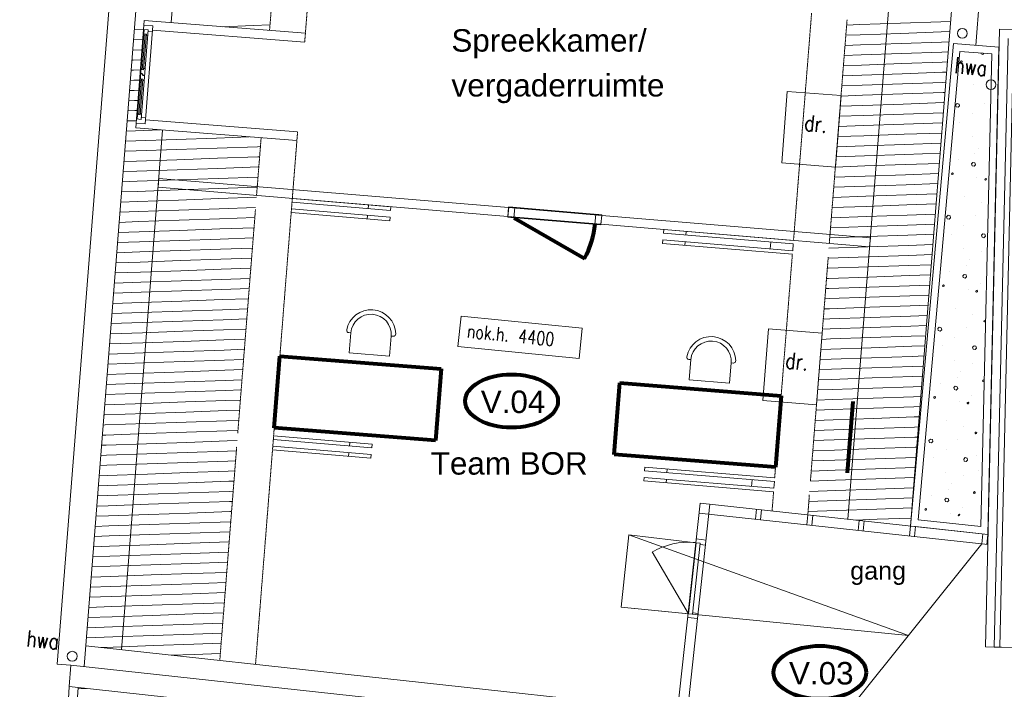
# Model space of a CAD drawing. Header units: millimetres. Extents: x -90830 to 24172, y -102460 to 73669.
# Tile 6 of 198: x -90131 to -79172, y 14688 to 22146. Entities that reach past the tile are written whole.
import ezdxf

# ---------------------------------------------------------------- set-up
doc = ezdxf.new("R2010")
doc.units = ezdxf.units.MM
doc.linetypes.add('ACAD_ISO14W100_S12', pattern=[0.009, 0.007, -0.001, 0, 0, 0, 0, 0, -0.001])
doc.linetypes.add('GETRENNT2_S6', pattern=[0.012, 0.007, -0.001, 0.001, -0.001, 0.001, -0.001])
for name, color, linetype, lineweight in [('Algemeen', 253, 'Continuous', 9), ('Algemeen01', 253, 'Continuous', 80), ('B22-BINNENWANDEN_1', 253, 'Continuous', 9), ('Standard', 253, 'Continuous', 9), ('V21-BUITENWANDEN', 253, 'Continuous', 9), ('V22-BINNENWANDEN', 253, 'Continuous', 9), ('V24-TRAPPEN-HELLINGEN', 253, 'Continuous', 9), ('V26-DAKCONSTRUCTIES', 253, 'Continuous', 9), ('V27-DAKEN', 253, 'Continuous', 9), ('V31-WANDOPENING-BUITEN', 253, 'Continuous', 9), ('V32-WANDOPENINGEN-BINNEN', 253, 'Continuous', 9), ('V36-HOOGTELIJN1500', 253, 'GETRENNT2_S6', 9), ('V36-HOOGTELIJN2000', 253, 'ACAD_ISO14W100_S12', 9)]:
    doc.layers.add(name, color=color, linetype=linetype, lineweight=lineweight)
doc.styles.add('ARIAL', font='arial.ttf')
doc.styles.add('TXT', font='txt.shx')

msp = doc.modelspace()

# ---------------------------------------------------------------- linework, layer by layer
at = {"layer": 'Algemeen01'}
for p, q in [((-84631, 19941), (-83846, 19488)), ((-87298, 17602), (-87235, 18399)), ((-87298, 17602), (-87235, 18399)), ((-87235, 18399), (-85441, 18257)), ((-87235, 18399), (-85441, 18257)), ((-85441, 18257), (-85504, 17460)), ((-85441, 18257), (-85504, 17460)), ((-83513, 17303), (-83450, 18100)), ((-83513, 17303), (-83450, 18100)), ((-83450, 18100), (-81656, 17958)), ((-83450, 18100), (-81656, 17958)), ((-81656, 17958), (-81719, 17161)), ((-80858, 17895), (-80921, 17098)), ((-85504, 17460), (-87298, 17602)), ((-81719, 17161), (-83513, 17303))]:
    msp.add_line(p, q, dxfattribs=at)
msp.add_arc((-84631, 19941), 906, 330, 355.6676, dxfattribs=at)
for centre in [(-84656, 17899), (-81225, 14877)]:
    msp.add_ellipse(centre, major_axis=(516, 0), ratio=0.573767, dxfattribs=at)
at = {"layer": 'B22-BINNENWANDEN_1'}
for p, q in [((-81650, 20550), (-81587, 21348)), ((-80989, 21300), (-81587, 21348)), ((-81052, 20503), (-80989, 21300)), ((-81052, 20503), (-81650, 20550)), ((-81860, 17905), (-81797, 18702)), ((-81199, 18655), (-81797, 18702)), ((-81262, 17857), (-81199, 18655)), ((-81262, 17857), (-81860, 17905))]:
    msp.add_line(p, q, dxfattribs=at)
at = {"layer": 'Standard'}
for p, q in [((-88854, 22034), (-88753, 22038)), ((-87879, 22068), (-87532, 22080)), ((-87532, 22080), (-87345, 22087)), ((-80927, 22086), (-80779, 22091)), ((-80779, 22091), (-80329, 22107)), ((-80329, 22107), (-79879, 22122)), ((-79879, 22122), (-79770, 22126)), ((-88863, 21921), (-88762, 21925)), ((-80936, 21973), (-80775, 21979)), ((-80775, 21979), (-80325, 21994)), ((-80325, 21994), (-79875, 22010)), ((-79875, 22010), (-79779, 22013)), ((-88872, 21808), (-88771, 21812)), ((-80945, 21860), (-80771, 21866)), ((-80771, 21866), (-80321, 21882)), ((-80321, 21882), (-79871, 21897)), ((-79871, 21897), (-79788, 21900)), ((-80954, 21747), (-80767, 21754)), ((-80767, 21754), (-80317, 21769)), ((-80317, 21769), (-79867, 21785)), ((-79867, 21785), (-79797, 21788)), ((-79434, 21774), (-79431, 21766)), ((-79431, 21766), (-79410, 21759)), ((-79410, 21759), (-79398, 21772)), ((-88881, 21695), (-88870, 21696)), ((-88870, 21696), (-88780, 21699)), ((-80963, 21634), (-80763, 21641)), ((-80763, 21641), (-80313, 21657)), ((-80313, 21657), (-79863, 21673)), ((-79863, 21673), (-79806, 21675)), ((-79658, 21683), (-79662, 21675)), ((-79662, 21675), (-79655, 21667)), ((-79649, 21686), (-79658, 21683)), ((-79655, 21667), (-79644, 21670)), ((-79642, 21679), (-79649, 21686)), ((-79644, 21670), (-79642, 21679)), ((-79378, 21631), (-79378, 21631)), ((-88889, 21583), (-88866, 21583)), ((-88866, 21583), (-88789, 21586)), ((-80972, 21521), (-80759, 21529)), ((-80759, 21529), (-80309, 21544)), ((-80309, 21544), (-79859, 21560)), ((-79859, 21560), (-79815, 21562)), ((-88898, 21470), (-88862, 21471)), ((-88862, 21471), (-88798, 21473)), ((-80980, 21408), (-80755, 21416)), ((-80755, 21416), (-80305, 21432)), ((-80305, 21432), (-79856, 21448)), ((-79856, 21448), (-79824, 21449)), ((-79520, 21425), (-79520, 21425)), ((-88907, 21357), (-88858, 21359)), ((-88858, 21359), (-88807, 21360)), ((-80989, 21296), (-80751, 21304)), ((-80751, 21304), (-80301, 21320)), ((-80301, 21320), (-79852, 21335)), ((-79852, 21335), (-79833, 21336)), ((-79326, 21355), (-79326, 21355)), ((-88916, 21244), (-88854, 21246)), ((-88854, 21246), (-88816, 21247)), ((-80998, 21183), (-80747, 21191)), ((-80747, 21191), (-80297, 21207)), ((-80297, 21207), (-79848, 21223)), ((-79848, 21223), (-79842, 21223)), ((-79698, 21214), (-79715, 21197)), ((-79715, 21197), (-79709, 21176)), ((-79709, 21176), (-79687, 21170)), ((-79676, 21207), (-79698, 21214)), ((-79687, 21170), (-79670, 21185)), ((-79670, 21185), (-79676, 21207)), ((-79395, 21212), (-79395, 21212)), ((-88925, 21131), (-88850, 21134)), ((-88850, 21134), (-88825, 21135)), ((-81007, 21070), (-80743, 21079)), ((-80743, 21079), (-80293, 21095)), ((-80293, 21095), (-79851, 21110)), ((-79523, 21096), (-79523, 21096)), ((-88934, 21018), (-88846, 21021)), ((-88846, 21021), (-88833, 21022)), ((-81016, 20957), (-80739, 20967)), ((-80739, 20967), (-80290, 20982)), ((-80290, 20982), (-79859, 20997)), ((-79666, 21004), (-79666, 21004)), ((-88943, 20905), (-88842, 20909)), ((-88842, 20909), (-88564, 20919)), ((-88389, 20812), (-87939, 20828)), ((-87939, 20828), (-87576, 20840)), ((-81025, 20844), (-80735, 20854)), ((-80735, 20854), (-80286, 20870)), ((-80286, 20870), (-79868, 20884)), ((-79529, 20847), (-79529, 20847)), ((-88952, 20792), (-88838, 20796)), ((-88838, 20796), (-88389, 20812)), ((-88385, 20700), (-87935, 20715)), ((-87935, 20715), (-87485, 20731)), ((-87485, 20731), (-87452, 20732)), ((-81034, 20731), (-80731, 20742)), ((-80731, 20742), (-80282, 20757)), ((-80282, 20757), (-79877, 20772)), ((-79464, 20716), (-79464, 20716)), ((-88961, 20680), (-88834, 20684)), ((-88834, 20684), (-88385, 20700)), ((-87931, 20603), (-87481, 20619)), ((-87481, 20619), (-87461, 20619)), ((-81043, 20618), (-80727, 20629)), ((-80727, 20629), (-80278, 20645)), ((-80278, 20645), (-79886, 20659)), ((-79499, 20657), (-79499, 20657)), ((-88970, 20567), (-88830, 20571)), ((-88830, 20571), (-88381, 20587)), ((-88381, 20587), (-87931, 20603)), ((-87927, 20490), (-87477, 20506)), ((-87477, 20506), (-87470, 20506)), ((-81052, 20505), (-80724, 20517)), ((-80724, 20517), (-80274, 20533)), ((-80274, 20533), (-79895, 20546)), ((-79683, 20585), (-79683, 20585)), ((-79521, 20556), (-79536, 20541)), ((-79536, 20541), (-79530, 20519)), ((-79530, 20519), (-79509, 20513)), ((-79499, 20551), (-79521, 20556)), ((-79509, 20513), (-79493, 20529)), ((-79493, 20529), (-79499, 20551)), ((-88979, 20454), (-88826, 20459)), ((-88826, 20459), (-88377, 20475)), ((-88377, 20475), (-87927, 20490)), ((-87923, 20378), (-87479, 20394)), ((-81061, 20393), (-80720, 20404)), ((-80720, 20404), (-80270, 20420)), ((-80270, 20420), (-79904, 20433)), ((-79757, 20437), (-79761, 20429)), ((-79761, 20429), (-79754, 20421)), ((-79748, 20440), (-79757, 20437)), ((-79754, 20421), (-79743, 20424)), ((-79741, 20433), (-79748, 20440)), ((-79743, 20424), (-79741, 20433)), ((-79477, 20385), (-79477, 20385)), ((-88988, 20341), (-88823, 20347)), ((-88823, 20347), (-88373, 20362)), ((-88583, 20378), (-88591, 20279)), ((-88591, 20279), (-84697, 19953)), ((-84689, 20053), (-88583, 20378)), ((-88373, 20362), (-87923, 20378)), ((-87919, 20266), (-87488, 20281)), ((-81070, 20280), (-80716, 20292)), ((-80716, 20292), (-80266, 20308)), ((-80266, 20308), (-79913, 20320)), ((-79386, 20375), (-79388, 20366)), ((-79388, 20366), (-79381, 20358)), ((-79376, 20378), (-79386, 20375)), ((-79381, 20358), (-79372, 20361)), ((-79370, 20371), (-79376, 20378)), ((-79372, 20361), (-79370, 20371)), ((-88997, 20228), (-88819, 20234)), ((-88819, 20234), (-88369, 20250)), ((-88369, 20250), (-87919, 20266)), ((-87915, 20153), (-87497, 20168)), ((-81079, 20167), (-80712, 20180)), ((-80712, 20180), (-80262, 20195)), ((-80262, 20195), (-79922, 20207)), ((-79619, 20179), (-79619, 20179)), ((-89005, 20115), (-88815, 20122)), ((-88815, 20122), (-88365, 20137)), ((-88365, 20137), (-87915, 20153)), ((-84688, 20060), (-84698, 19946)), ((-84621, 20054), (-84688, 20060)), ((-84688, 20060), (-83652, 19973)), ((-81088, 20054), (-80708, 20067)), ((-80708, 20067), (-80258, 20083)), ((-80258, 20083), (-79931, 20094)), ((-79425, 20109), (-79425, 20109)), ((-89014, 20002), (-88811, 20009)), ((-88811, 20009), (-88361, 20025)), ((-88361, 20025), (-87911, 20041)), ((-87911, 20041), (-87506, 20055)), ((-84698, 19946), (-84631, 19941)), ((-84698, 19946), (-83661, 19860)), ((-84689, 20053), (-84697, 19953)), ((-84689, 20053), (-84697, 19953)), ((-84697, 19953), (-83661, 19867)), ((-83652, 19966), (-84689, 20053)), ((-84631, 19941), (-84621, 20054)), ((-83719, 19979), (-83728, 19865)), ((-83652, 19973), (-83719, 19979)), ((-83661, 19860), (-83652, 19973)), ((-83661, 19867), (-83652, 19966)), ((-83661, 19867), (-83652, 19966)), ((-80663, 19717), (-83652, 19966)), ((-81097, 19941), (-80704, 19955)), ((-80704, 19955), (-80254, 19970)), ((-80254, 19970), (-79940, 19981)), ((-79797, 19968), (-79814, 19951)), ((-79814, 19951), (-79808, 19930)), ((-79775, 19961), (-79797, 19968)), ((-79769, 19939), (-79775, 19961)), ((-79494, 19966), (-79494, 19966)), ((-89023, 19889), (-88807, 19897)), ((-88807, 19897), (-88357, 19913)), ((-88357, 19913), (-87907, 19928)), ((-87907, 19928), (-87514, 19942)), ((-83728, 19865), (-83661, 19860)), ((-83661, 19867), (-80671, 19617)), ((-81106, 19828), (-80700, 19842)), ((-80700, 19842), (-80250, 19858)), ((-80250, 19858), (-79949, 19869)), ((-79808, 19930), (-79786, 19924)), ((-79786, 19924), (-79769, 19939)), ((-79622, 19850), (-79622, 19850)), ((-89032, 19776), (-88803, 19784)), ((-88803, 19784), (-88353, 19800)), ((-88353, 19800), (-87903, 19816)), ((-87903, 19816), (-87523, 19829)), ((-81115, 19715), (-80696, 19730)), ((-80696, 19730), (-80246, 19746)), ((-80246, 19746), (-79958, 19756)), ((-79765, 19758), (-79765, 19758)), ((-79410, 19761), (-79426, 19745)), ((-79426, 19745), (-79420, 19723)), ((-79388, 19756), (-79410, 19761)), ((-79398, 19718), (-79382, 19734)), ((-79382, 19734), (-79388, 19756)), ((-89041, 19664), (-88799, 19672)), ((-88799, 19672), (-88349, 19688)), ((-88349, 19688), (-87900, 19703)), ((-87900, 19703), (-87532, 19716)), ((-81124, 19602), (-80692, 19617)), ((-80692, 19617), (-80242, 19633)), ((-80671, 19617), (-80663, 19717)), ((-80242, 19633), (-79967, 19643)), ((-79420, 19723), (-79398, 19718)), ((-89050, 19551), (-88795, 19560)), ((-88795, 19560), (-88345, 19575)), ((-88345, 19575), (-87896, 19591)), ((-87896, 19591), (-87541, 19603)), ((-80688, 19505), (-80239, 19521)), ((-80239, 19521), (-79976, 19530)), ((-79628, 19601), (-79628, 19601)), ((-79424, 19567), (-79424, 19567)), ((-89059, 19438), (-88791, 19447)), ((-88791, 19447), (-88341, 19463)), ((-88341, 19463), (-87892, 19479)), ((-87892, 19479), (-87550, 19491)), ((-81133, 19489), (-80688, 19505)), ((-80684, 19393), (-80235, 19408)), ((-80235, 19408), (-79985, 19417)), ((-79598, 19411), (-79598, 19411)), ((-79563, 19470), (-79563, 19470)), ((-89068, 19325), (-88787, 19335)), ((-88787, 19335), (-88338, 19350)), ((-88338, 19350), (-87888, 19366)), ((-87888, 19366), (-87559, 19378)), ((-81142, 19377), (-81134, 19377)), ((-81134, 19377), (-80684, 19393)), ((-80680, 19280), (-80231, 19296)), ((-80231, 19296), (-79994, 19304)), ((-79782, 19339), (-79782, 19339)), ((-79620, 19310), (-79635, 19295)), ((-79635, 19295), (-79629, 19273)), ((-79598, 19305), (-79620, 19310)), ((-79592, 19283), (-79598, 19305)), ((-89077, 19212), (-88783, 19222)), ((-88783, 19222), (-88334, 19238)), ((-88334, 19238), (-87884, 19254)), ((-87884, 19254), (-87568, 19265)), ((-81151, 19264), (-81130, 19264)), ((-81130, 19264), (-80680, 19280)), ((-80676, 19168), (-80227, 19183)), ((-80227, 19183), (-80003, 19191)), ((-79856, 19191), (-79860, 19183)), ((-79860, 19183), (-79853, 19175)), ((-79847, 19194), (-79856, 19191)), ((-79840, 19187), (-79847, 19194)), ((-79842, 19177), (-79840, 19187)), ((-79629, 19273), (-79608, 19267)), ((-79608, 19267), (-79592, 19283)), ((-79435, 19209), (-79435, 19209)), ((-89086, 19099), (-88779, 19110)), ((-88779, 19110), (-88330, 19126)), ((-88330, 19126), (-87880, 19141)), ((-87880, 19141), (-87577, 19152)), ((-81160, 19151), (-81126, 19152)), ((-81126, 19152), (-80676, 19168)), ((-80673, 19055), (-80223, 19071)), ((-80223, 19071), (-80012, 19078)), ((-79853, 19175), (-79842, 19177)), ((-79576, 19139), (-79576, 19139)), ((-79485, 19129), (-79487, 19120)), ((-79487, 19120), (-79480, 19112)), ((-79475, 19132), (-79485, 19129)), ((-79480, 19112), (-79471, 19115)), ((-79469, 19125), (-79475, 19132)), ((-79471, 19115), (-79469, 19125)), ((-89095, 18986), (-88775, 18997)), ((-88775, 18997), (-88326, 19013)), ((-88326, 19013), (-87876, 19029)), ((-87876, 19029), (-87586, 19039)), ((-81169, 19038), (-81122, 19040)), ((-81122, 19040), (-80673, 19055)), ((-80219, 18959), (-80021, 18965)), ((-89104, 18873), (-88772, 18885)), ((-88772, 18885), (-88322, 18901)), ((-88322, 18901), (-87872, 18916)), ((-87872, 18916), (-87595, 18926)), ((-81177, 18925), (-81118, 18927)), ((-81118, 18927), (-80669, 18943)), ((-80669, 18943), (-80219, 18959)), ((-80215, 18846), (-80030, 18853)), ((-79718, 18933), (-79718, 18933)), ((-79524, 18862), (-79524, 18862)), ((-89112, 18761), (-88768, 18773)), ((-88768, 18773), (-88318, 18788)), ((-88318, 18788), (-87868, 18804)), ((-87868, 18804), (-87604, 18813)), ((-85219, 18844), (-85253, 18506)), ((-83872, 18710), (-85219, 18844)), ((-81186, 18812), (-81114, 18815)), ((-81114, 18815), (-80665, 18830)), ((-80665, 18830), (-80215, 18846)), ((-79396, 18797), (-79398, 18787)), ((-79398, 18787), (-79391, 18780)), ((-79386, 18800), (-79396, 18797)), ((-79391, 18780), (-79382, 18784)), ((-79380, 18794), (-79386, 18800)), ((-79382, 18784), (-79380, 18790)), ((-89121, 18648), (-88764, 18660)), ((-88764, 18660), (-88314, 18676)), ((-88314, 18676), (-87864, 18692)), ((-87864, 18692), (-87613, 18700)), ((-86445, 18659), (-86468, 18661)), ((-86445, 18659), (-86468, 18661)), ((-86463, 18434), (-86445, 18659)), ((-86463, 18434), (-86445, 18659)), ((-83905, 18372), (-83872, 18710)), ((-81195, 18699), (-81110, 18702)), ((-81110, 18702), (-80661, 18718)), ((-80661, 18718), (-80211, 18734)), ((-80211, 18734), (-80039, 18740)), ((-79896, 18722), (-79912, 18705)), ((-79912, 18705), (-79907, 18683)), ((-79907, 18683), (-79885, 18678)), ((-79874, 18715), (-79896, 18722)), ((-79885, 18678), (-79868, 18693)), ((-79868, 18693), (-79874, 18715)), ((-79593, 18720), (-79593, 18720)), ((-89130, 18535), (-88760, 18548)), ((-88760, 18548), (-88310, 18563)), ((-88310, 18563), (-87860, 18579)), ((-87860, 18579), (-87621, 18587)), ((-85997, 18623), (-86014, 18399)), ((-85997, 18623), (-86014, 18399)), ((-85973, 18622), (-85997, 18623)), ((-85973, 18622), (-85997, 18623)), ((-81204, 18586), (-81107, 18590)), ((-81107, 18590), (-80657, 18606)), ((-80657, 18606), (-80207, 18621)), ((-80207, 18621), (-80048, 18627)), ((-79721, 18604), (-79721, 18604)), ((-89139, 18422), (-88756, 18435)), ((-88756, 18435), (-88306, 18451)), ((-88306, 18451), (-87856, 18467)), ((-87856, 18467), (-87630, 18475)), ((-86014, 18399), (-86463, 18434)), ((-86014, 18399), (-86463, 18434)), ((-85253, 18506), (-83905, 18372)), ((-81213, 18474), (-81103, 18477)), ((-81103, 18477), (-80653, 18493)), ((-80653, 18493), (-80203, 18509)), ((-80203, 18509), (-80056, 18514)), ((-79864, 18512), (-79864, 18512)), ((-79509, 18515), (-79525, 18499)), ((-79525, 18499), (-79519, 18477)), ((-79519, 18477), (-79497, 18472)), ((-79487, 18510), (-79509, 18515)), ((-79497, 18472), (-79481, 18488)), ((-79481, 18488), (-79487, 18510)), ((-89148, 18309), (-88752, 18323)), ((-88752, 18323), (-88302, 18339)), ((-88302, 18339), (-87852, 18354)), ((-87852, 18354), (-87639, 18362)), ((-82660, 18360), (-82683, 18361)), ((-82660, 18360), (-82683, 18361)), ((-82678, 18135), (-82660, 18360)), ((-82678, 18135), (-82660, 18360)), ((-82212, 18324), (-82229, 18099)), ((-82212, 18324), (-82229, 18099)), ((-82188, 18322), (-82212, 18324)), ((-82188, 18322), (-82212, 18324)), ((-81222, 18361), (-81099, 18365)), ((-81099, 18365), (-80649, 18381)), ((-80649, 18381), (-80199, 18396)), ((-80199, 18396), (-80065, 18401)), ((-79727, 18354), (-79727, 18354)), ((-79523, 18321), (-79523, 18321)), ((-89157, 18196), (-88748, 18210)), ((-88748, 18210), (-88298, 18226)), ((-88298, 18226), (-87849, 18242)), ((-87849, 18242), (-87648, 18249)), ((-81231, 18248), (-81095, 18253)), ((-81095, 18253), (-80645, 18268)), ((-80645, 18268), (-80195, 18284)), ((-80195, 18284), (-80074, 18288)), ((-79662, 18224), (-79662, 18224)), ((-89166, 18083), (-88744, 18098)), ((-88744, 18098), (-88294, 18114)), ((-88294, 18114), (-87845, 18129)), ((-87845, 18129), (-87657, 18136)), ((-82229, 18099), (-82678, 18135)), ((-82229, 18099), (-82678, 18135)), ((-81240, 18135), (-81091, 18140)), ((-81091, 18140), (-80641, 18156)), ((-80641, 18156), (-80191, 18172)), ((-80191, 18172), (-80083, 18175)), ((-79881, 18093), (-79881, 18093)), ((-79697, 18165), (-79697, 18165)), ((-79412, 18133), (-79416, 18123)), ((-79416, 18123), (-79409, 18116)), ((-79403, 18136), (-79412, 18133)), ((-79409, 18116), (-79399, 18119)), ((-79397, 18128), (-79403, 18136)), ((-79399, 18119), (-79397, 18128)), ((-89175, 17970), (-88740, 17986)), ((-88740, 17986), (-88290, 18001)), ((-88290, 18001), (-87841, 18017)), ((-87841, 18017), (-87666, 18023)), ((-81249, 18022), (-81087, 18028)), ((-81087, 18028), (-80637, 18043)), ((-80637, 18043), (-80187, 18059)), ((-80187, 18059), (-80092, 18062)), ((-79719, 18064), (-79734, 18049)), ((-79734, 18049), (-79728, 18027)), ((-79728, 18027), (-79707, 18021)), ((-79697, 18059), (-79719, 18064)), ((-79707, 18021), (-79691, 18037)), ((-79691, 18037), (-79697, 18059)), ((-89184, 17858), (-88736, 17873)), ((-88736, 17873), (-88286, 17889)), ((-88286, 17889), (-87837, 17905)), ((-87837, 17905), (-87675, 17910)), ((-81258, 17909), (-81083, 17915)), ((-81083, 17915), (-80633, 17931)), ((-80633, 17931), (-80184, 17947)), ((-80184, 17947), (-80101, 17950)), ((-79955, 17945), (-79958, 17936)), ((-79958, 17936), (-79952, 17928)), ((-79946, 17948), (-79955, 17945)), ((-79952, 17928), (-79941, 17931)), ((-79939, 17941), (-79946, 17948)), ((-79941, 17931), (-79939, 17941)), ((-79675, 17893), (-79675, 17893)), ((-79584, 17883), (-79586, 17874)), ((-79586, 17874), (-79579, 17866)), ((-79574, 17886), (-79584, 17883)), ((-79579, 17866), (-79570, 17869)), ((-79568, 17879), (-79574, 17886)), ((-79570, 17869), (-79568, 17879)), ((-79534, 17963), (-79534, 17963)), ((-89182, 17745), (-88732, 17761)), ((-88732, 17761), (-88283, 17776)), ((-88283, 17776), (-87833, 17792)), ((-87833, 17792), (-87684, 17797)), ((-81267, 17796), (-81079, 17803)), ((-81079, 17803), (-80629, 17819)), ((-80629, 17819), (-80180, 17834)), ((-80180, 17834), (-80110, 17837)), ((-89193, 17745), (-89182, 17745)), ((-89178, 17633), (-88728, 17648)), ((-88728, 17648), (-88279, 17664)), ((-88279, 17664), (-87829, 17680)), ((-87829, 17680), (-87693, 17684)), ((-81276, 17683), (-81075, 17690)), ((-81075, 17690), (-80625, 17706)), ((-80625, 17706), (-80176, 17722)), ((-80176, 17722), (-80119, 17724)), ((-79817, 17687), (-79817, 17687)), ((-89202, 17632), (-89178, 17633)), ((-89174, 17520), (-88724, 17536)), ((-88724, 17536), (-88275, 17552)), ((-88275, 17552), (-87825, 17567)), ((-87825, 17567), (-87702, 17572)), ((-81285, 17571), (-81071, 17578)), ((-81071, 17578), (-80621, 17594)), ((-80621, 17594), (-80172, 17609)), ((-80172, 17609), (-80128, 17611)), ((-79623, 17616), (-79623, 17616)), ((-79495, 17551), (-79497, 17541)), ((-79497, 17541), (-79490, 17534)), ((-79485, 17554), (-79495, 17551)), ((-79490, 17534), (-79481, 17537)), ((-79478, 17547), (-79485, 17554)), ((-79481, 17537), (-79478, 17547)), ((-89211, 17519), (-89174, 17520)), ((-88720, 17423), (-88271, 17439)), ((-88271, 17439), (-87821, 17455)), ((-87821, 17455), (-87711, 17459)), ((-81294, 17458), (-81067, 17466)), ((-81067, 17466), (-80618, 17481)), ((-80618, 17481), (-80168, 17497)), ((-80168, 17497), (-80137, 17498)), ((-79995, 17475), (-80011, 17459)), ((-80011, 17459), (-80006, 17437)), ((-80006, 17437), (-79983, 17432)), ((-79973, 17469), (-79995, 17475)), ((-79983, 17432), (-79967, 17447)), ((-79967, 17447), (-79973, 17469)), ((-79692, 17474), (-79692, 17474)), ((-89220, 17406), (-89170, 17408)), ((-89170, 17408), (-88720, 17423)), ((-88717, 17311), (-88267, 17327)), ((-88267, 17327), (-87817, 17342)), ((-87817, 17342), (-87720, 17346)), ((-81303, 17345), (-81063, 17353)), ((-81063, 17353), (-80614, 17369)), ((-80614, 17369), (-80164, 17385)), ((-80164, 17385), (-80146, 17385)), ((-79820, 17357), (-79820, 17357)), ((-89228, 17293), (-89166, 17295)), ((-89166, 17295), (-88717, 17311)), ((-88713, 17199), (-88263, 17214)), ((-88263, 17214), (-87813, 17230)), ((-87813, 17230), (-87729, 17233)), ((-81312, 17232), (-81059, 17241)), ((-81059, 17241), (-80610, 17256)), ((-80610, 17256), (-80160, 17272)), ((-80160, 17272), (-80155, 17272)), ((-79963, 17266), (-79963, 17266)), ((-79608, 17269), (-79624, 17253)), ((-79624, 17253), (-79618, 17231)), ((-79618, 17231), (-79596, 17226)), ((-79586, 17264), (-79608, 17269)), ((-79596, 17226), (-79580, 17242)), ((-79580, 17242), (-79586, 17264)), ((-79476, 17295), (-79476, 17295)), ((-89237, 17180), (-89162, 17183)), ((-89162, 17183), (-88713, 17199)), ((-88709, 17086), (-88259, 17102)), ((-88259, 17102), (-87809, 17118)), ((-87809, 17118), (-87737, 17120)), ((-81321, 17119), (-81056, 17128)), ((-81056, 17128), (-80606, 17144)), ((-80606, 17144), (-80164, 17159)), ((-79826, 17108), (-79826, 17108)), ((-79456, 17127), (-79456, 17127)), ((-89246, 17067), (-89158, 17070)), ((-89158, 17070), (-88709, 17086)), ((-88705, 16974), (-88255, 16989)), ((-88255, 16989), (-87805, 17005)), ((-87805, 17005), (-87746, 17007)), ((-81330, 17006), (-81052, 17016)), ((-81052, 17016), (-80602, 17032)), ((-80602, 17032), (-80173, 17046)), ((-79622, 17075), (-79622, 17075)), ((-89255, 16954), (-89155, 16958)), ((-89155, 16958), (-88705, 16974)), ((-88251, 16877), (-87801, 16893)), ((-87801, 16893), (-87755, 16894)), ((-81339, 16893), (-81048, 16903)), ((-81048, 16903), (-80598, 16919)), ((-80598, 16919), (-80182, 16934)), ((-79796, 16919), (-79796, 16919)), ((-79761, 16978), (-79761, 16978)), ((-79511, 16887), (-79515, 16877)), ((-79502, 16890), (-79511, 16887)), ((-79496, 16882), (-79502, 16890)), ((-79497, 16873), (-79496, 16882)), ((-89264, 16842), (-89151, 16846)), ((-89151, 16846), (-88701, 16861)), ((-88701, 16861), (-88251, 16877)), ((-88247, 16765), (-87797, 16780)), ((-87797, 16780), (-87764, 16781)), ((-81348, 16780), (-81044, 16791)), ((-81044, 16791), (-80594, 16807)), ((-80594, 16807), (-80191, 16821)), ((-79980, 16847), (-79980, 16847)), ((-79818, 16818), (-79833, 16803)), ((-79833, 16803), (-79827, 16781)), ((-79827, 16781), (-79806, 16775)), ((-79796, 16813), (-79818, 16818)), ((-79806, 16775), (-79790, 16791)), ((-79790, 16791), (-79796, 16813)), ((-79515, 16877), (-79508, 16870)), ((-79508, 16870), (-79497, 16873)), ((-89273, 16729), (-89147, 16733)), ((-89147, 16733), (-88697, 16749)), ((-88697, 16749), (-88247, 16765)), ((-88243, 16652), (-87794, 16668)), ((-87794, 16668), (-87773, 16669)), ((-81357, 16667), (-81040, 16679)), ((-81040, 16679), (-80590, 16694)), ((-80590, 16694), (-80200, 16708)), ((-80054, 16699), (-80057, 16690)), ((-80057, 16690), (-80051, 16682)), ((-80045, 16702), (-80054, 16699)), ((-80051, 16682), (-80040, 16685)), ((-80038, 16695), (-80045, 16702)), ((-80040, 16685), (-80038, 16695)), ((-79633, 16717), (-79633, 16717)), ((-89282, 16616), (-89143, 16621)), ((-89143, 16621), (-88693, 16636)), ((-88693, 16636), (-88243, 16652)), ((-88239, 16540), (-87790, 16555)), ((-87790, 16555), (-87782, 16556)), ((-80830, 16573), (-80586, 16582)), ((-80586, 16582), (-80209, 16595)), ((-79774, 16647), (-79774, 16647)), ((-79683, 16637), (-79685, 16628)), ((-79685, 16628), (-79678, 16620)), ((-79673, 16640), (-79683, 16637)), ((-79678, 16620), (-79669, 16623)), ((-79667, 16633), (-79673, 16640)), ((-79669, 16623), (-79667, 16633)), ((-89291, 16503), (-89139, 16508)), ((-89139, 16508), (-88689, 16524)), ((-88689, 16524), (-88239, 16540)), ((-88235, 16427), (-87791, 16443)), ((-89300, 16390), (-89135, 16396)), ((-89135, 16396), (-88685, 16412)), ((-88685, 16412), (-88235, 16427)), ((-88231, 16315), (-87800, 16330)), ((-89309, 16277), (-89131, 16283)), ((-89131, 16283), (-88681, 16299)), ((-88681, 16299), (-88231, 16315)), ((-89318, 16164), (-89127, 16171)), ((-89127, 16171), (-88677, 16187)), ((-88677, 16187), (-88228, 16202)), ((-88228, 16202), (-87809, 16217)), ((-89327, 16051), (-89123, 16059)), ((-89123, 16059), (-88673, 16074)), ((-88673, 16074), (-88224, 16090)), ((-88224, 16090), (-87818, 16104)), ((-89336, 15939), (-89119, 15946)), ((-89119, 15946), (-88669, 15962)), ((-88669, 15962), (-88220, 15978)), ((-88220, 15978), (-87827, 15991)), ((-89344, 15826), (-89115, 15834)), ((-89115, 15834), (-88666, 15849)), ((-88666, 15849), (-88216, 15865)), ((-88216, 15865), (-87836, 15878)), ((-89353, 15713), (-89111, 15721)), ((-89111, 15721), (-88662, 15737)), ((-88662, 15737), (-88212, 15753)), ((-88212, 15753), (-87845, 15765)), ((-89362, 15600), (-89107, 15609)), ((-89107, 15609), (-88658, 15625)), ((-88658, 15625), (-88208, 15640)), ((-88208, 15640), (-87853, 15653)), ((-89371, 15487), (-89103, 15496)), ((-89103, 15496), (-88654, 15512)), ((-88654, 15512), (-88204, 15528)), ((-88204, 15528), (-87862, 15540)), ((-89380, 15374), (-89100, 15384)), ((-89100, 15384), (-88650, 15400)), ((-88650, 15400), (-88200, 15415)), ((-88200, 15415), (-87871, 15427)), ((-89389, 15261), (-89096, 15272)), ((-89096, 15272), (-88646, 15287)), ((-88646, 15287), (-88196, 15303)), ((-88196, 15303), (-87880, 15314)), ((-89229, 15154), (-89092, 15159)), ((-89092, 15159), (-88642, 15175)), ((-88642, 15175), (-88192, 15190)), ((-88192, 15190), (-87889, 15201)), ((-88447, 15069), (-88188, 15078)), ((-88188, 15078), (-87898, 15088)), ((-89713, 14968), (-89563, 14959)), ((-89563, 14959), (-89579, 14720)), ((-89579, 14720), (-90131, 6417)), ((-89481, 14695), (-89386, 14699))]:
    msp.add_line(p, q, dxfattribs=at)
for centre in [(-79639, 21994), (-79320, 21423), (-89547, 15057)]:
    msp.add_circle(centre, 55, dxfattribs=at)
for centre, radius, start, end in [((-86221, 18641), 275, 1.3385, 169.6235), ((-86221, 18641), 275, 1.3385, 169.6235), ((-86221, 18641), 225, 355.481, 175.481), ((-86221, 18641), 225, 355.481, 175.481), ((-86466, 18686), 25.5, 169.6235, 265.481), ((-86466, 18686), 25.5, 169.6235, 265.481), ((-85971, 18647), 25.5, 265.481, 1.3385), ((-85971, 18647), 25.5, 265.481, 1.3385), ((-82436, 18342), 275, 1.3385, 169.6235), ((-82436, 18342), 275, 1.3385, 169.6235), ((-82436, 18342), 225, 355.481, 175.481), ((-82436, 18342), 225, 355.481, 175.481), ((-82681, 18387), 25.5, 169.6235, 265.481), ((-82681, 18387), 25.5, 169.6235, 265.481), ((-82186, 18348), 25.5, 265.481, 1.3385), ((-82186, 18348), 25.5, 265.481, 1.3385)]:
    msp.add_arc(centre, radius, start, end, dxfattribs=at)
at = {"layer": 'V21-BUITENWANDEN'}
for p, q in [((-89713, 14968), (-88641, 28531)), ((-89414, 14943), (-88342, 28507)), ((-88446, 22113), (-87960, 28265)), ((-79322, 27770), (-80216, 16506)), ((-79023, 27747), (-79490, 21859)), ((-80036, 27618), (-80912, 16582)), ((-88745, 22137), (-88750, 22084)), ((-86951, 21995), (-88745, 22137)), ((-86959, 21895), (-88654, 22029)), ((-79226, 22039), (-79383, 15161)), ((-79226, 22039), (-78446, 22021)), ((-79283, 15158), (-79128, 21937)), ((-79231, 21839), (-79739, 21879)), ((-88832, 21040), (-88840, 20940)), ((-87045, 20799), (-88840, 20940)), ((-87038, 20898), (-88732, 21032)), ((-88998, 15129), (-88541, 20917)), ((-81059, 14264), (-89396, 15172)), ((-81084, 14035), (-89563, 14959)), ((-89480, 14709), (-90031, 6410)), ((-81219, 13808), (-89579, 14720))]:
    msp.add_line(p, q, dxfattribs=at)
at = {"layer": 'V22-BINNENWANDEN'}
for p, q in [((-79223, 15157), (-79073, 21735)), ((-79383, 15161), (-77253, 15112)), ((-79283, 15158), (-79203, 15157))]:
    msp.add_line(p, q, dxfattribs=at)
at = {"layer": 'V24-TRAPPEN-HELLINGEN'}
for p, q in [((-83438, 15605), (-83350, 16409)), ((-82605, 16321), (-83350, 16409)), ((-83350, 16409), (-80240, 15287)), ((-79422, 16309), (-81059, 14265)), ((-80240, 15287), (-83438, 15605)), ((-82687, 15530), (-83438, 15605))]:
    msp.add_line(p, q, dxfattribs=at)
at = {"layer": 'V26-DAKCONSTRUCTIES'}
for p, q in [((-87100, 20113), (-86003, 20021)), ((-87097, 20153), (-86000, 20061)), ((-86250, 20081), (-86253, 20041)), ((-86000, 20061), (-86003, 20021)), ((-87109, 19998), (-86013, 19907)), ((-87106, 20038), (-86009, 19947)), ((-86259, 19966), (-86262, 19926)), ((-86009, 19947), (-86013, 19907)), ((-82963, 19808), (-82966, 19768)), ((-82966, 19768), (-81521, 19648)), ((-82963, 19808), (-81518, 19688)), ((-82714, 19787), (-82717, 19747)), ((-82972, 19693), (-82976, 19654)), ((-82976, 19654), (-81531, 19533)), ((-82972, 19693), (-81527, 19573)), ((-82723, 19673), (-82726, 19633)), ((-81771, 19668), (-81777, 19593)), ((-81521, 19648), (-81527, 19573)), ((-87309, 17470), (-86212, 17378)), ((-87305, 17510), (-86209, 17418)), ((-86458, 17438), (-86462, 17398)), ((-87318, 17355), (-86221, 17263)), ((-87314, 17395), (-86218, 17303)), ((-86468, 17323), (-86471, 17283)), ((-86209, 17418), (-86212, 17378)), ((-86218, 17303), (-86221, 17263)), ((-83173, 17163), (-83176, 17123)), ((-83176, 17123), (-81731, 17002)), ((-83173, 17163), (-81728, 17042)), ((-82924, 17142), (-82927, 17102)), ((-83182, 17049), (-83185, 17009)), ((-83185, 17009), (-81740, 16887)), ((-83182, 17049), (-81737, 16927)), ((-82933, 17028), (-82936, 16988)), ((-81980, 17022), (-81986, 16947)), ((-81731, 17002), (-81737, 16927))]:
    msp.add_line(p, q, dxfattribs=at)
at = {"layer": 'V27-DAKEN'}
for p, q in [((-80216, 16506), (-79739, 21879)), ((-79739, 21879), (-79231, 21839)), ((-79231, 21839), (-79354, 16412)), ((-80129, 16577), (-79667, 21793)), ((-79667, 21793), (-79312, 21765)), ((-79312, 21765), (-79432, 16501)), ((-79432, 16501), (-80129, 16577)), ((-80160, 16500), (-80216, 16506)), ((-79354, 16412), (-80160, 16500))]:
    msp.add_line(p, q, dxfattribs=at)
at = {"layer": 'V31-WANDOPENING-BUITEN'}
for p, q in [((-88746, 22036), (-88825, 21039)), ((-88753, 22037), (-88795, 21507)), ((-88701, 22033), (-88780, 21036)), ((-88753, 22037), (-88750, 22084)), ((-88701, 22033), (-88753, 22037)), ((-88650, 22076), (-88750, 22084)), ((-88650, 22076), (-88736, 20985)), ((-88735, 21985), (-88767, 21589)), ((-88720, 21984), (-88752, 21587)), ((-88736, 21970), (-88751, 21972)), ((-88720, 21984), (-88750, 21987)), ((-88707, 21968), (-88721, 21969)), ((-88655, 22009), (-88703, 22013)), ((-88780, 21605), (-88765, 21604)), ((-88750, 21602), (-88736, 21601)), ((-88795, 21507), (-88832, 21040)), ((-88775, 21485), (-88806, 21088)), ((-88760, 21484), (-88791, 21087)), ((-88790, 21486), (-88760, 21484)), ((-88785, 21547), (-88770, 21546)), ((-88785, 21543), (-88770, 21542)), ((-88782, 21590), (-88752, 21587)), ((-88756, 21530), (-88770, 21546)), ((-88770, 21542), (-88756, 21526)), ((-88756, 21530), (-88741, 21529)), ((-88756, 21526), (-88742, 21525)), ((-88791, 21471), (-88776, 21470)), ((-88761, 21469), (-88746, 21468)), ((-88791, 21087), (-88821, 21089)), ((-88805, 21103), (-88820, 21104)), ((-88775, 21101), (-88790, 21102)), ((-88731, 21052), (-88779, 21056)), ((-88832, 21040), (-88836, 20993)), ((-88736, 20985), (-88836, 20993)), ((-88780, 21036), (-88832, 21040))]:
    msp.add_line(p, q, dxfattribs=at)
at = {"layer": 'V32-WANDOPENINGEN-BINNEN'}
for p, q in [((-82809, 14454), (-82557, 16762)), ((-82699, 14443), (-82448, 16750)), ((-79354, 16412), (-82557, 16762)), ((-81931, 16693), (-81942, 16584)), ((-81875, 16687), (-81887, 16578)), ((-79357, 16302), (-82569, 16652)), ((-81359, 16631), (-81371, 16522)), ((-81303, 16625), (-81315, 16516)), ((-80787, 16569), (-80799, 16459)), ((-80732, 16563), (-80744, 16453)), ((-80216, 16506), (-80228, 16397)), ((-80160, 16500), (-80172, 16391)), ((-80160, 16500), (-80172, 16391)), ((-82491, 16351), (-82601, 16363)), ((-79410, 16419), (-79422, 16309)), ((-79354, 16412), (-79366, 16303)), ((-82687, 15530), (-82600, 16321)), ((-82642, 15525), (-82556, 16316)), ((-82556, 16316), (-82605, 16321)), ((-82498, 16295), (-82557, 16301)), ((-82687, 15530), (-83093, 16218)), ((-82587, 15476), (-82696, 15488)), ((-82642, 15525), (-82692, 15530)), ((-82581, 15533), (-82640, 15540)), ((-82587, 15476), (-82587, 15476))]:
    msp.add_line(p, q, dxfattribs=at)
msp.add_arc((-82692, 15530), 796, 84.4942, 120.2572, dxfattribs=at)
at = {"layer": 'V36-HOOGTELIJN1500'}
for p, q in [((-87350, 22026), (-87299, 22674)), ((-80922, 22146), (-81120, 19654)), ((-87495, 20186), (-87444, 20830)), ((-87704, 17543), (-87507, 20031)), ((-81132, 19500), (-81330, 17008)), ((-87904, 15010), (-87716, 17389)), ((-81342, 16854), (-81359, 16631))]:
    msp.add_line(p, q, dxfattribs=at)
at = {"layer": 'V36-HOOGTELIJN2000'}
for p, q in [((-86959, 21895), (-86888, 22795)), ((-81317, 22219), (-81518, 19688)), ((-87097, 20153), (-87038, 20898)), ((-87305, 17510), (-87097, 20153)), ((-81531, 19533), (-81728, 17042)), ((-87506, 14967), (-87305, 17510)), ((-81740, 16887), (-81757, 16674))]:
    msp.add_line(p, q, dxfattribs=at)

# ---------------------------------------------------------------- texts
at = {"layer": 'Algemeen', "attachment_point": 7, "style": 'ARIAL'}
for s, insert, char_height, width in [('\\W1.00;Spreekkamer/', (-85326, 21715), 250, 2308.77), ('\\W1.01;vergaderruimte', (-85326, 21215), 250, 2488.15), ('\\W1.00;V.04', (-84999, 17762), 250, 845.72), ('\\W1.00;Team\\~BOR', (-85556, 17076), 250, 1875.07), ('\\W1.00;gang', (-80887, 15850), 200, 727.13), ('\\W1.00;V.03', (-81568, 14739), 250, 845.72)]:
    msp.add_mtext(s, dxfattribs=dict(at, insert=insert, char_height=char_height, width=width))
at = {"layer": 'Standard', "attachment_point": 7, "rotation": 354.3169, "style": 'TXT'}
for s, insert, char_height, width in [('\\W0.78;hwa', (-79732, 21551), 180, 425.13), ('\\W0.78;dr.', (-81404, 20910), 180, 425.13), ('\\W0.78;nok.h.\\~4400', (-85160, 18607), 150, 1242.28), ('\\W0.78;dr.', (-81614, 18264), 180, 425.13), ('\\W0.78;hwa', (-90061, 15166), 180, 425.13)]:
    msp.add_mtext(s, dxfattribs=dict(at, insert=insert, char_height=char_height, width=width))

doc.saveas('drawing.dxf')
